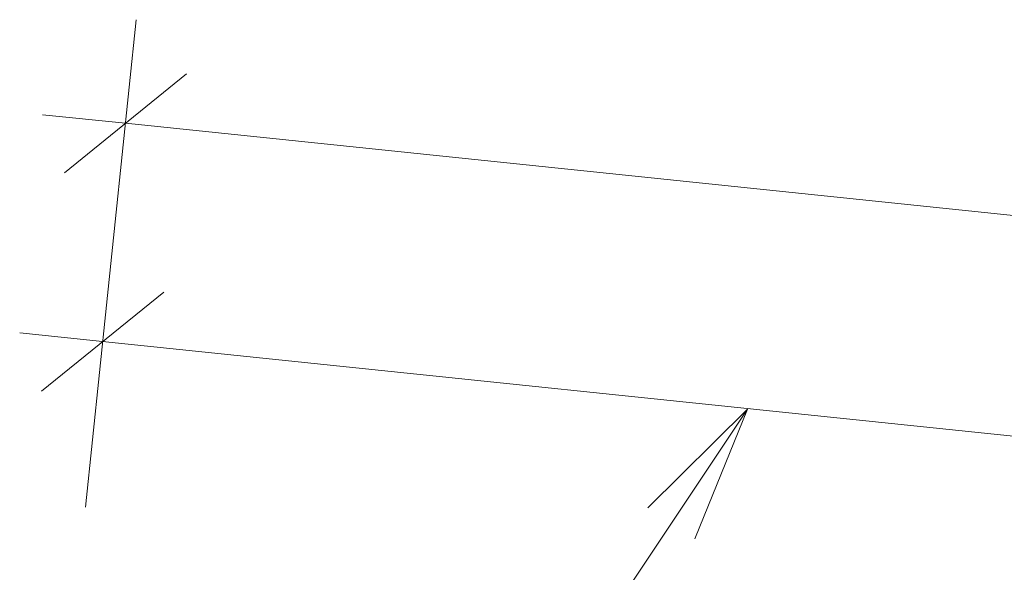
# Model space of a CAD drawing. Header units: millimetres. Extents: x -24674 to 2959, y -2716 to 20653.
# Tile 61 of 161: x -20399 to -18628, y 10207 to 11202. Entities that reach past the tile are written whole.
import ezdxf

# ---------------------------------------------------------------- set-up
doc = ezdxf.new("R2010")
doc.units = ezdxf.units.MM
doc.header["$MEASUREMENT"] = 0
doc.layers.add('9._POHLED ZÁPADNÍ_1_Kóty - SP', color=7, linetype='Continuous')
doc.layers.add('9._POHLED ZÁPADNÍ_1_TZB - kanalizace', color=7, linetype='Continuous')

msp = doc.modelspace()

# ---------------------------------------------------------------- linework, layer by layer
at = {"layer": '9._POHLED ZÁPADNÍ_1_Kóty - SP', "color": 154, "linetype": 'Continuous', "lineweight": 13}
for p, q in [((-20240.2, 10717), (-20189.7, 11201.9)), ((-20099.3, 11104.5), (-20318.9, 10926.3)), ((-20358.3, 11030.9), (-20209.1, 11015.4)), ((-20209.1, 11015.4), (-10842.4, 10040.5)), ((-20281.1, 10324.1), (-20230.6, 10809)), ((-20140.2, 10711.6), (-20359.8, 10533.4)), ((-20399.2, 10638), (-20250, 10622.5)), ((-20250, 10622.5), (-15650.2, 10143.7))]:
    msp.add_line(p, q, dxfattribs=at)
at = {"layer": '9._POHLED ZÁPADNÍ_1_TZB - kanalizace', "color": 21, "linetype": 'Continuous', "lineweight": 13, "true_color": 0xff9955}
for p, q in [((-19722.1, 9553.1), (-19089.8, 10500.6)), ((-19089.8, 10500.6), (-19269, 10323.2)), ((-19089.8, 10500.6), (-19184.8, 10267.1))]:
    msp.add_line(p, q, dxfattribs=at)

doc.saveas('drawing.dxf')
